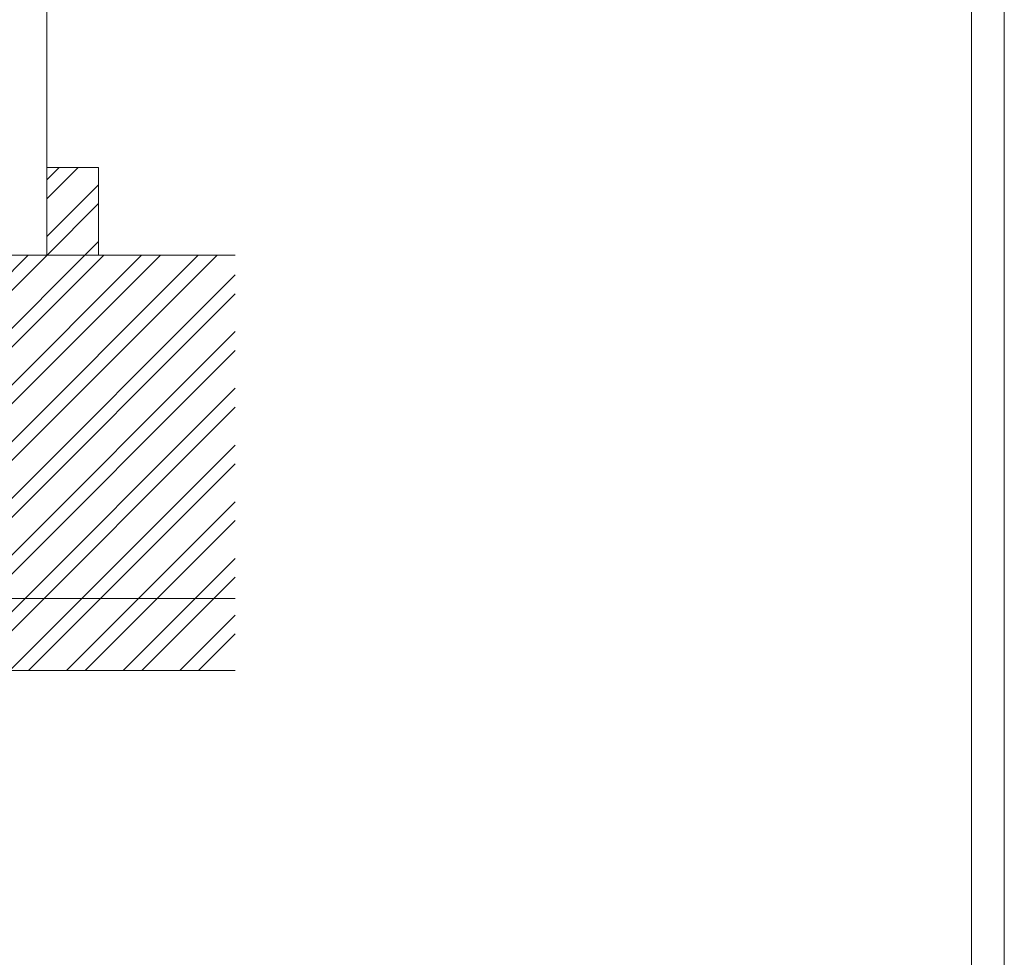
# Paper-space layout 'A-42 PRZEKRÓJ A-A' of a CAD drawing. Header units: millimetres. Extents: x 0 to 1114, y -5 to 726.
# Tile 69 of 92: x 553 to 700, y 140 to 281. Entities that reach past the tile are written whole.
import ezdxf
from ezdxf.xclip import XClip

# ---------------------------------------------------------------- set-up
doc = ezdxf.new("R2010")
doc.units = ezdxf.units.MM
doc.header["$MEASUREMENT"] = 0
doc.header["$XCLIPFRAME"] = 0
doc.linetypes.add('KURZGESTRICHELT', pattern=[550, 400, -150])
doc.layers.add('A_Arkusz_Nr_pióra__1', color=7, linetype='Continuous', lineweight=20)
doc.layers.add('A_schody_Nr_pióra__2', color=8, linetype='Continuous', lineweight=13)
doc.layers.add('A_schody', color=7, linetype='Continuous')
doc.layers.add('A_strop_Nr_pióra__10', color=7, linetype='Continuous', lineweight=13, true_color=0x4b4b4b)
doc.layers.add('A_widok_Nr_pióra__9', color=7, linetype='Continuous', lineweight=13, true_color=0xadadad)
pattern_1 = [(45, (-1560.278, -148.9084), (-4.24264, 4.24264), []), (45, (-1561.6924, -147.494), (-4.24264, 4.24264), [])]

# ---------------------------------------------------------------- blocks, each defined once
blk = doc.blocks.new('Rysunek_1_1', base_point=(-1560.28, -148.91))
at = {"layer": 'A_schody', "linetype": 'Continuous', "lineweight": 13}
h = blk.add_hatch(dxfattribs=at)
h.set_pattern_fill('stal_0001', color=8, style=0, pattern_type=2)
h.set_pattern_definition(pattern_1)
h.paths.add_polyline_path([(564.35, 258.62), (556.59, 258.62), (556.59, 245.48), (564.35, 245.48)])
h = blk.add_hatch(dxfattribs=at)
h.set_pattern_fill('stal_0001', color=8, style=0, pattern_type=2)
h.set_pattern_definition(pattern_1)
h.paths.add_polyline_path([(548.59, 183.32), (584.78, 183.32), (584.78, 245.48), (548.59, 245.48)])
at = {"layer": 'A_schody_Nr_pióra__2', "color": 8, "linetype": 'Continuous', "lineweight": 13, "flags": 128}
blk.add_lwpolyline([(564.35, 258.62), (556.59, 258.62), (556.59, 245.48), (564.35, 245.48)], close=True, dxfattribs=at)
blk.add_lwpolyline([(584.78, 245.48), (548.59, 245.48), (548.59, 183.32), (584.78, 183.32)], dxfattribs=at)
at = {"layer": 'A_strop_Nr_pióra__10', "color": 251, "linetype": 'KURZGESTRICHELT', "lineweight": 13, "true_color": 0x4b4b4b}
blk.add_line((226.24, 194.08), (584.78, 194.08), dxfattribs=at)
at = {"layer": 'A_widok_Nr_pióra__9', "color": 253, "linetype": 'Continuous', "lineweight": 13, "true_color": 0xadadad}
blk.add_line((556.59, 552.48), (556.59, 245.48), dxfattribs=at)

psp = doc.layouts.new('A-42 PRZEKRÓJ A-A')

# ---------------------------------------------------------------- linework, layer by layer
at = {"layer": 'A_Arkusz_Nr_pióra__1', "color": 7, "linetype": 'Continuous', "lineweight": 20}
psp.add_line((695.1, 589.1), (695.1, 4.9), dxfattribs=at)
at = {"layer": 'A_Arkusz_Nr_pióra__1', "color": 7, "linetype": 'Continuous', "lineweight": 20, "flags": 128}
psp.add_lwpolyline([(0, 594), (700, 594), (700, 0), (0, 0)], close=True, dxfattribs=at)

# ---------------------------------------------------------------- block references
at = {"color": 37, "linetype": 'Continuous', "lineweight": 5, "true_color": 0x656532}
ref = psp.add_blockref('Rysunek_1_1', (-1560.28, -148.91), dxfattribs=at)
XClip(ref).set_block_clipping_path([(39.0902360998, 131.2954404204), (584.779237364, 589.1)])

doc.saveas('drawing.dxf')
